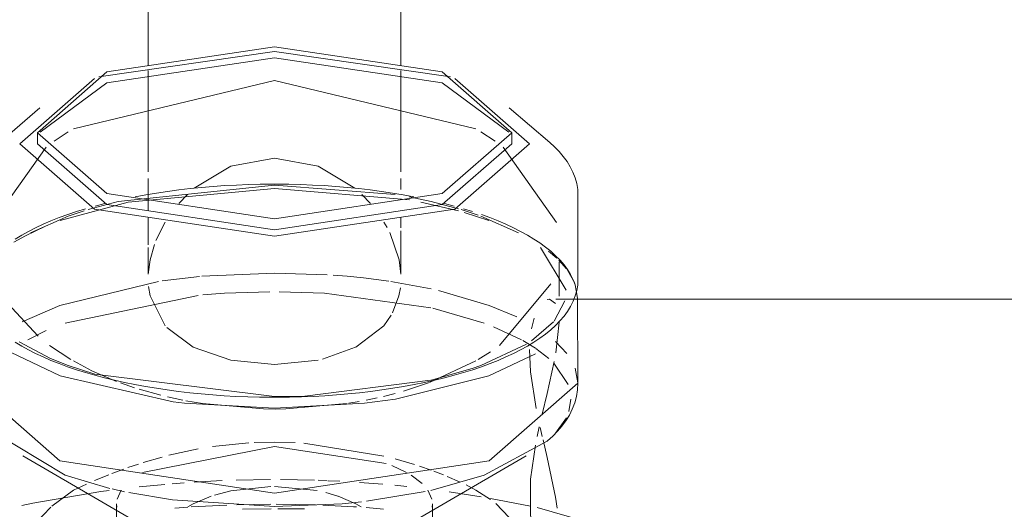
# Model space of a CAD drawing. Header units: inches. Extents: x -332 to 1204, y -60 to 270.
# Tile 50 of 91: x 358.66 to 361.25, y 4.57 to 5.86. Entities that reach past the tile are written whole.
import ezdxf

# ---------------------------------------------------------------- set-up
doc = ezdxf.new("R2010")
doc.units = ezdxf.units.IN
doc.header["$MEASUREMENT"] = 0
doc.layers.add('P-SANR-FIXT', color=6, linetype='Continuous', lineweight=9)

# ---------------------------------------------------------------- blocks, each defined once
blk = doc.blocks.new('SSG_Safety_Station_Shower_Eyewash_PLA_3_ - Default-V17-WASTE AND VENT RISER DIAGRAM')
at = {"layer": 'P-SANR-FIXT', "color": 254}
for p, q in [((-256.8064, 6.3434), (-256.8064, 5.738)), ((-256.1398, 5.738), (-256.1398, 6.3434)), ((-257.0919, 5.627), (-257.1986, 5.5354)), ((-255.7476, 5.5354), (-255.8543, 5.627)), ((-257.0984, 5.5613), (-257.0984, 5.5322)), ((-255.8477, 5.5322), (-255.8477, 5.5613)), ((-255.6731, 5.1741), (-255.6731, 5.3962)), ((-257.1299, 5.2895), (-257.1601, 5.2724)), ((-256.239, 5.1782), (-256.2817, 5.1825)), ((-256.4854, 5.1419), (-256.6052, 5.1379)), ((-256.341, 5.1379), (-256.4608, 5.1419)), ((-255.6743, 5.1246), (-255.6802, 5.1599)), ((-253.8184, 5.1226), (-255.6877, 5.1226)), ((-255.6731, 4.9013), (-255.6743, 5.1252)), ((-257.0034, 4.9594), (-256.9545, 4.9335)), ((-256.4731, 4.8653), (-256.3936, 4.8668)), ((-256.7102, 4.8479), (-256.4731, 4.8349)), ((-256.6628, 4.8466), (-256.5026, 4.8329)), ((-256.4731, 4.8349), (-256.236, 4.8479)), ((-256.4435, 4.8329), (-256.2834, 4.8466)), ((-257.1367, 4.7091), (-256.8484, 4.5408)), ((-256.0978, 4.5408), (-255.8095, 4.7091)), ((-256.8894, 4.5823), (-256.8894, 4.4285)), ((-256.7423, 4.5927), (-256.4731, 4.5753)), ((-256.4731, 4.5753), (-256.2946, 4.5828)), ((-256.0568, 4.4285), (-256.0568, 4.5823))]:
    blk.add_line(p, q, dxfattribs=at)
at = {"layer": 'P-SANR-FIXT', "color": 10}
for p, q in [((-256.4731, 5.7758), (-256.9367, 5.7085)), ((-256.0095, 5.7085), (-256.4731, 5.7758)), ((-256.8064, 5.7257), (-256.8064, 5.6188)), ((-256.1398, 5.6188), (-256.1398, 5.7257)), ((-256.4731, 5.6986), (-257.0034, 5.5717)), ((-255.9427, 5.5717), (-256.4731, 5.6986)), ((-256.8064, 5.6188), (-256.8064, 5.458)), ((-256.1398, 5.458), (-256.1398, 5.6188)), ((-257.0174, 5.5634), (-257.0544, 5.5391)), ((-255.8918, 5.5391), (-255.9288, 5.5634)), ((-257.0756, 5.5234), (-257.2161, 5.3246)), ((-255.7301, 5.3246), (-255.8706, 5.5234)), ((-256.5882, 5.4726), (-256.4731, 5.4944)), ((-256.6851, 5.4146), (-256.5882, 5.4726)), ((-256.8064, 5.4404), (-256.8064, 5.3846)), ((-256.1398, 5.4113), (-256.1398, 5.4404)), ((-256.4731, 5.4231), (-256.8855, 5.3796)), ((-256.4731, 5.4143), (-256.8589, 5.3783)), ((-256.1553, 5.3982), (-256.4731, 5.4231)), ((-256.1176, 5.384), (-256.4731, 5.4143)), ((-256.8589, 5.3783), (-257.0379, 5.3294)), ((-256.8855, 5.3796), (-256.9648, 5.3587)), ((-256.9464, 5.3678), (-256.9209, 5.3745)), ((-256.8064, 5.3843), (-256.8064, 5.3555)), ((-256.7258, 5.3744), (-256.7029, 5.3986)), ((-256.2432, 5.3986), (-256.2203, 5.3744)), ((-256.0606, 5.3796), (-256.1186, 5.3918)), ((-255.9881, 5.3548), (-256.0873, 5.3783)), ((-255.9883, 5.3608), (-256.0606, 5.3796)), ((-255.9998, 5.3678), (-256.0253, 5.3745)), ((-255.9362, 5.3439), (-255.9814, 5.3587)), ((-255.951, 5.3532), (-255.975, 5.3607)), ((-255.9082, 5.3294), (-255.9733, 5.3506)), ((-256.8064, 5.3386), (-256.8064, 5.2655)), ((-256.786, 5.2766), (-256.7613, 5.3257)), ((-256.1849, 5.3257), (-256.1762, 5.3109)), ((-256.1398, 5.3103), (-256.1398, 5.3386)), ((-255.8299, 5.2971), (-255.9293, 5.3415)), ((-255.863, 5.3197), (-255.8837, 5.3286)), ((-257.1397, 5.2911), (-257.1218, 5.301)), ((-257.0786, 5.3136), (-257.1299, 5.2895)), ((-256.1398, 5.1887), (-256.1398, 5.3025)), ((-255.8064, 5.2911), (-255.8243, 5.301)), ((-257.1567, 5.2809), (-257.1397, 5.2911)), ((-255.7895, 5.2809), (-255.8064, 5.2911)), ((-255.7736, 5.2704), (-255.7895, 5.2809)), ((-256.8064, 5.2589), (-256.8064, 5.1887)), ((-255.704, 5.1458), (-255.7715, 5.2585)), ((-255.729, 5.23), (-255.7511, 5.2485)), ((-255.7036, 5.2023), (-255.7239, 5.2251)), ((-255.7231, 5.193), (-255.7231, 5.2206)), ((-255.7231, 5.1303), (-255.7231, 5.193)), ((-255.6817, 5.164), (-255.7006, 5.1983)), ((-256.7792, 5.1688), (-257.0388, 5.1059)), ((-256.6706, 5.1819), (-256.7695, 5.1703)), ((-256.4731, 5.1909), (-256.6644, 5.1825)), ((-256.3341, 5.1865), (-256.4731, 5.1909)), ((-256.2817, 5.1825), (-256.3184, 5.1854)), ((-256.1718, 5.1695), (-256.239, 5.1782)), ((-256.0601, 5.1493), (-256.1669, 5.1688)), ((-255.9074, 5.1059), (-256.0408, 5.1449)), ((-255.8801, 5.0004), (-255.7446, 5.1626)), ((-256.6749, 5.1323), (-257.0255, 5.059)), ((-256.6052, 5.1379), (-256.6622, 5.1335)), ((-256.0611, 5.0994), (-256.341, 5.1379)), ((-255.7545, 5.1214), (-255.7484, 5.1226)), ((-255.7484, 5.1226), (-255.732, 5.1111)), ((-255.736, 5.0646), (-255.7074, 5.1181)), ((-255.6877, 5.1226), (-255.7316, 5.1226)), ((-257.166, 5.0998), (-257.0967, 5.025)), ((-257.0388, 5.1059), (-257.1381, 5.0621)), ((-255.9207, 5.059), (-256.0561, 5.0982)), ((-255.8343, 5.0754), (-255.9074, 5.1059)), ((-255.796, 5.0443), (-255.7888, 5.0718)), ((-255.7952, 5.0125), (-255.7375, 5.0628)), ((-257.075, 5.0393), (-257.1239, 5.0154)), ((-255.8222, 5.0153), (-255.8961, 5.0496)), ((-255.7231, 5.0614), (-255.7315, 4.981)), ((-255.7851, 4.9929), (-255.8184, 5.0133)), ((-257.1463, 5.0094), (-257.0634, 4.9654)), ((-257.0661, 5.0004), (-257.0098, 4.9631)), ((-256.2598, 4.9952), (-256.3468, 4.9642)), ((-255.7498, 4.9657), (-255.7842, 4.9923)), ((-255.7026, 4.9788), (-255.7321, 5.0102)), ((-256.358, 4.9617), (-256.4731, 4.9501)), ((-256.063, 4.903), (-255.9427, 4.9594)), ((-255.9363, 4.9631), (-255.904, 4.9835)), ((-256.9545, 4.9335), (-256.8898, 4.9055)), ((-256.0599, 4.909), (-255.9523, 4.939)), ((-255.6992, 4.8974), (-255.7366, 4.9531)), ((-255.6731, 4.9013), (-255.6806, 4.9404)), ((-256.9471, 4.9246), (-256.4731, 4.8653)), ((-256.3936, 4.8668), (-256.0618, 4.9086)), ((-256.8796, 4.9017), (-256.8424, 4.8887)), ((-256.8297, 4.8846), (-256.7727, 4.8686)), ((-256.1329, 4.8796), (-256.0646, 4.9024)), ((-256.7556, 4.8644), (-256.7149, 4.8557)), ((-256.236, 4.8479), (-256.1545, 4.8589)), ((-256.2312, 4.8557), (-256.2025, 4.8617)), ((-256.1861, 4.8655), (-256.1547, 4.8735)), ((-255.697, 4.826), (-255.6918, 4.8586)), ((-256.7403, 4.8516), (-256.7102, 4.8479)), ((-256.7067, 4.8541), (-256.6628, 4.8466)), ((-256.5026, 4.8329), (-256.4731, 4.8325)), ((-256.4715, 4.8325), (-256.4435, 4.8329)), ((-256.2771, 4.8476), (-256.2497, 4.8522)), ((-255.7322, 4.7688), (-255.7036, 4.8096)), ((-255.7752, 4.7859), (-255.7807, 4.7596)), ((-255.7675, 4.76), (-255.7731, 4.7836)), ((-256.4731, 4.7333), (-256.8212, 4.665)), ((-256.7518, 4.7104), (-256.6746, 4.7271)), ((-256.637, 4.7333), (-256.5412, 4.7433)), ((-256.5264, 4.7441), (-256.4731, 4.7454)), ((-256.4731, 4.7454), (-256.4184, 4.7438)), ((-256.1786, 4.689), (-256.4731, 4.7333)), ((-256.3956, 4.7422), (-256.1853, 4.7083)), ((-256.8192, 4.6914), (-256.7694, 4.7058)), ((-256.1554, 4.7007), (-256.104, 4.6859)), ((-256.902, 4.6624), (-256.8708, 4.674)), ((-256.8599, 4.6779), (-256.832, 4.6873)), ((-256.1249, 4.665), (-256.1638, 4.6833)), ((-256.0912, 4.6818), (-256.0602, 4.6713)), ((-256.9479, 4.6437), (-256.9099, 4.6593)), ((-256.0839, 4.6359), (-256.1126, 4.6578)), ((-256.0535, 4.6688), (-256.0277, 4.659)), ((-256.0177, 4.6549), (-255.9853, 4.6406)), ((-257.0034, 4.6186), (-256.9691, 4.6344)), ((-256.9012, 4.6216), (-256.8687, 4.6143)), ((-256.8296, 4.6272), (-256.7621, 4.6338)), ((-256.7432, 4.6354), (-256.711, 4.6379)), ((-256.6846, 4.6397), (-256.6108, 4.6436)), ((-256.5744, 4.6449), (-256.4841, 4.6464)), ((-256.3604, 4.6173), (-256.4731, 4.6284)), ((-256.457, 4.6464), (-256.3675, 4.6447)), ((-256.358, 4.6444), (-256.3342, 4.6435)), ((-256.3321, 4.6434), (-256.3009, 4.6419)), ((-256.249, 4.6389), (-256.1872, 4.6341)), ((-256.1558, 4.6312), (-256.1243, 4.628)), ((-257.06, 4.5762), (-257.0034, 4.6186)), ((-256.9312, 4.6145), (-256.9092, 4.6176)), ((-256.8775, 4.6181), (-256.888, 4.5943)), ((-256.8577, 4.612), (-256.7423, 4.5927)), ((-256.6398, 4.6028), (-256.6878, 4.5826)), ((-256.3064, 4.6028), (-256.3377, 4.612)), ((-256.2584, 4.5825), (-256.3057, 4.6026)), ((-256.2303, 4.5893), (-256.0761, 4.6146)), ((-256.0581, 4.5943), (-256.0687, 4.6181)), ((-256.0129, 4.6143), (-255.9283, 4.6011)), ((-255.9034, 4.5968), (-255.7979, 4.576)), ((-257.1726, 4.4592), (-257.0633, 4.5735)), ((-256.8894, 4.5823), (-256.8886, 4.5733)), ((-256.7363, 4.5708), (-256.7015, 4.5735)), ((-256.6878, 4.5826), (-256.7016, 4.5749)), ((-256.6931, 4.5741), (-256.5992, 4.5792)), ((-256.5721, 4.5801), (-256.4828, 4.5816)), ((-256.5578, 4.5682), (-256.4816, 4.5695)), ((-256.4688, 4.5816), (-256.3652, 4.5798)), ((-256.4648, 4.5696), (-256.3937, 4.5689)), ((-256.2946, 4.5828), (-256.244, 4.5878)), ((-256.2446, 4.5749), (-256.2584, 4.5825)), ((-256.2317, 4.5726), (-256.1854, 4.5687)), ((-256.0576, 4.5733), (-256.0568, 4.5823)), ((-255.8897, 4.5831), (-255.7813, 4.4699))]:
    blk.add_line(p, q, dxfattribs=at)
at = {"layer": 'P-SANR-FIXT', "color": 254}
for points in [[(-256.4731, 5.3345, 0), (-256.9153, 5.4009, 0), (-257.0984, 5.5613, 0), (-256.9153, 5.7217, 0), (-256.4731, 5.7881, 0)], [(-256.4731, 5.7881, 0), (-256.0309, 5.7217, 0), (-255.8477, 5.5613, 0), (-256.0309, 5.4009, 0), (-256.4731, 5.3345, 0)], [(-256.9481, 5.7045, 0), (-257.1449, 5.5322, 0), (-256.9481, 5.3599, 0), (-256.4731, 5.2886, 0)], [(-256.4731, 5.2886, 0), (-255.9981, 5.3599, 0), (-255.8013, 5.5322, 0), (-255.9981, 5.7045, 0)], [(-257.0984, 5.5322, 0), (-256.9153, 5.3718, 0), (-256.4731, 5.3054, 0)], [(-256.4731, 5.3054, 0), (-256.0309, 5.3718, 0), (-255.8477, 5.5322, 0)], [(-255.6731, 5.3962, 0), (-255.6739, 5.4119, 0), (-255.6765, 5.4273, 0), (-255.6807, 5.4425, 0), (-255.6864, 5.4573, 0), (-255.6936, 5.4715, 0), (-255.702, 5.4853, 0), (-255.7118, 5.4986, 0), (-255.7227, 5.5113, 0), (-255.7346, 5.5236, 0), (-255.7476, 5.5354, 0)], [(-255.6802, 5.1599, 0), (-255.6856, 5.1736, 0), (-255.6925, 5.1871, 0), (-255.7006, 5.2001, 0), (-255.7099, 5.2127, 0)], [(-257.1567, 5.0086, 0), (-257.1398, 4.9984, 0), (-257.1219, 4.9885, 0), (-257.1031, 4.9789, 0), (-257.0833, 4.9697, 0), (-257.0627, 4.9608, 0), (-257.0411, 4.9523, 0), (-257.0188, 4.9441, 0), (-256.9956, 4.9362, 0), (-256.9716, 4.9287, 0), (-256.9468, 4.9216, 0), (-256.9214, 4.9149, 0), (-256.8953, 4.9085, 0), (-256.8685, 4.9025, 0), (-256.8411, 4.897, 0), (-256.8132, 4.8918, 0), (-256.7847, 4.8871, 0), (-256.7558, 4.8828, 0), (-256.7265, 4.8789, 0), (-256.6967, 4.8754, 0), (-256.6666, 4.8724, 0), (-256.6362, 4.8698, 0), (-256.6056, 4.8676, 0), (-256.5748, 4.8659, 0), (-256.5438, 4.8647, 0), (-256.5126, 4.8639, 0), (-256.4815, 4.8635, 0), (-256.4731, 4.8635, 0)], [(-255.6731, 5.1741, 0), (-255.6739, 5.1594, 0), (-255.6763, 5.1449, 0), (-255.6802, 5.1306, 0), (-255.6857, 5.1167, 0), (-255.6925, 5.1031, 0), (-255.7006, 5.0899, 0), (-255.7099, 5.0772, 0), (-255.7205, 5.0648, 0), (-255.7321, 5.0529, 0), (-255.7449, 5.0413, 0), (-255.7587, 5.0301, 0), (-255.7736, 5.0192, 0), (-255.7895, 5.0086, 0), (-255.8064, 4.9984, 0), (-255.8243, 4.9885, 0), (-255.8431, 4.9789, 0), (-255.8629, 4.9697, 0), (-255.8835, 4.9608, 0), (-255.905, 4.9523, 0), (-255.9274, 4.9441, 0), (-255.9506, 4.9362, 0), (-255.9746, 4.9287, 0), (-255.9993, 4.9216, 0), (-256.0248, 4.9149, 0), (-256.0509, 4.9085, 0), (-256.0777, 4.9025, 0), (-256.1051, 4.897, 0), (-256.133, 4.8918, 0), (-256.1614, 4.8871, 0), (-256.1904, 4.8828, 0), (-256.2197, 4.8789, 0), (-256.2495, 4.8754, 0), (-256.2796, 4.8724, 0), (-256.3099, 4.8698, 0), (-256.3406, 4.8676, 0), (-256.3714, 4.8659, 0), (-256.4024, 4.8647, 0), (-256.4335, 4.8639, 0), (-256.4647, 4.8635, 0), (-256.4731, 4.8635, 0)], [(-255.9523, 4.939, 0), (-255.9293, 4.947, 0), (-255.809, 5.0035, 0)], [(-257.1692, 4.9825, 0), (-257.0379, 4.9197, 0), (-256.7403, 4.8516, 0)], [(-257.0634, 4.9654, 0), (-257.0169, 4.947, 0), (-256.9471, 4.9246, 0)], [(-256.1545, 4.8589, 0), (-255.9082, 4.9197, 0), (-255.7847, 4.9776, 0)], [(-257.2731, 4.9013, 0), (-257.2731, 4.9008, 0), (-257.0388, 4.6956, 0), (-256.4731, 4.6106, 0)], [(-256.4731, 4.6106, 0), (-255.9074, 4.6956, 0), (-255.6731, 4.9008, 0), (-255.6731, 4.9013, 0)], [(-255.6731, 4.9008, 0), (-255.674, 4.8831, 0), (-255.6769, 4.8657, 0), (-255.6816, 4.8487, 0), (-255.688, 4.8323, 0), (-255.6958, 4.8166, 0), (-255.7051, 4.8016, 0), (-255.7155, 4.7873, 0), (-255.7271, 4.7737, 0), (-255.7398, 4.7608, 0), (-255.7534, 4.7484, 0), (-255.7539, 4.748, 0)], [(-257.2184, 4.7737, 0), (-257.0255, 4.6583, 0), (-256.9071, 4.6231, 0)], [(-256.0611, 4.6179, 0), (-255.9207, 4.6583, 0), (-255.7539, 4.748, 0)], [(-255.7849, 4.7373, 0), (-255.7987, 4.6476, 0), (-255.7987, 4.5519, 0), (-255.7807, 4.4861, 0), (-255.7544, 4.4571, 0), (-255.7484, 4.4559, 0)]]:
    blk.add_polyline3d(points, dxfattribs=at)
at = {"layer": 'P-SANR-FIXT', "color": 10}
for points in [[(-256.4731, 5.759, 0), (-256.9153, 5.6925, 0), (-257.091, 5.5626, 0)], [(-255.8552, 5.5626, 0), (-256.0309, 5.6925, 0), (-256.4731, 5.759, 0)], [(-256.4731, 5.4944, 0), (-256.358, 5.4726, 0), (-256.2611, 5.4146, 0)], [(-256.8404, 5.3923, 0), (-256.8124, 5.3975, 0), (-256.7839, 5.4022, 0), (-256.7549, 5.4065, 0), (-256.7254, 5.4104, 0), (-256.6956, 5.4138, 0), (-256.6655, 5.4169, 0), (-256.635, 5.4194, 0), (-256.6043, 5.4216, 0), (-256.5734, 5.4232, 0), (-256.5423, 5.4245, 0), (-256.5112, 5.4252, 0), (-256.4799, 5.4256, 0), (-256.4731, 5.4256, 0)], [(-256.1058, 5.3923, 0), (-256.1338, 5.3975, 0), (-256.1623, 5.4022, 0), (-256.1913, 5.4065, 0), (-256.2207, 5.4104, 0), (-256.2506, 5.4138, 0), (-256.2807, 5.4169, 0), (-256.3112, 5.4194, 0), (-256.3419, 5.4216, 0), (-256.3728, 5.4232, 0), (-256.4038, 5.4245, 0), (-256.435, 5.4252, 0), (-256.4662, 5.4256, 0), (-256.4731, 5.4256, 0)], [(-257.1218, 5.301, 0), (-257.103, 5.3105, 0), (-257.0832, 5.3197, 0), (-257.0625, 5.3286, 0), (-257.0409, 5.3372, 0), (-257.0185, 5.3453, 0), (-256.9952, 5.3532, 0), (-256.9712, 5.3607, 0)], [(-256.9749, 5.3556, 0), (-257.0169, 5.3415, 0), (-257.1163, 5.2971, 0)], [(-255.8837, 5.3286, 0), (-255.9053, 5.3372, 0), (-255.9277, 5.3453, 0)], [(-256.1695, 5.2978, 0), (-256.1449, 5.2264, 0), (-256.14, 5.1884, 0)], [(-255.8243, 5.301, 0), (-255.8432, 5.3105, 0), (-255.863, 5.3197, 0)], [(-255.7099, 5.2127, 0), (-255.7204, 5.225, 0), (-255.7321, 5.2369, 0), (-255.7449, 5.2484, 0), (-255.7587, 5.2596, 0), (-255.7736, 5.2704, 0)], [(-256.8061, 5.1884, 0), (-256.8012, 5.2264, 0), (-256.79, 5.266, 0)], [(-256.7613, 5.0523, 0), (-256.8012, 5.1308, 0), (-256.8053, 5.1553, 0)], [(-256.1412, 5.1523, 0), (-256.145, 5.1308, 0), (-256.1618, 5.086, 0)], [(-256.1652, 5.0799, 0), (-256.1849, 5.0523, 0), (-256.2585, 4.9959, 0)], [(-256.4731, 4.9501, 0), (-256.5882, 4.9617, 0), (-256.6877, 4.9959, 0), (-256.757, 5.0473, 0)], [(-255.7835, 4.8335, 0), (-255.7987, 4.9308, 0), (-255.8009, 4.9896, 0)], [(-255.7357, 4.9578, 0), (-255.7545, 4.8735, 0), (-255.7674, 4.8189, 0)], [(-255.7276, 4.5706, 0), (-255.732, 4.6003, 0), (-255.7544, 4.7049, 0), (-255.7653, 4.7509, 0)], [(-256.483, 4.6284, 0), (-256.5882, 4.6168, 0), (-256.6318, 4.6054, 0)], [(-255.9683, 4.6323, 0), (-255.9427, 4.6186, 0), (-255.9039, 4.5936, 0)], [(-257.139, 4.578, 0), (-257.1105, 4.5839, 0), (-256.9312, 4.6145, 0)], [(-256.3459, 4.5791, 0), (-256.2648, 4.5749, 0), (-256.2574, 4.5744, 0)], [(-255.781, 4.5723, 0), (-255.4462, 4.4756, 0), (-255.418, 4.4652, 0)]]:
    blk.add_polyline3d(points, dxfattribs=at)

msp = doc.modelspace()

# ---------------------------------------------------------------- block references
at = {"layer": 'P-SANR-FIXT', "color": 10}
msp.add_blockref('SSG_Safety_Station_Shower_Eyewash_PLA_3_ - Default-V17-WASTE AND VENT RISER DIAGRAM', (615.8002, 0), dxfattribs=at)

doc.saveas('drawing.dxf')
